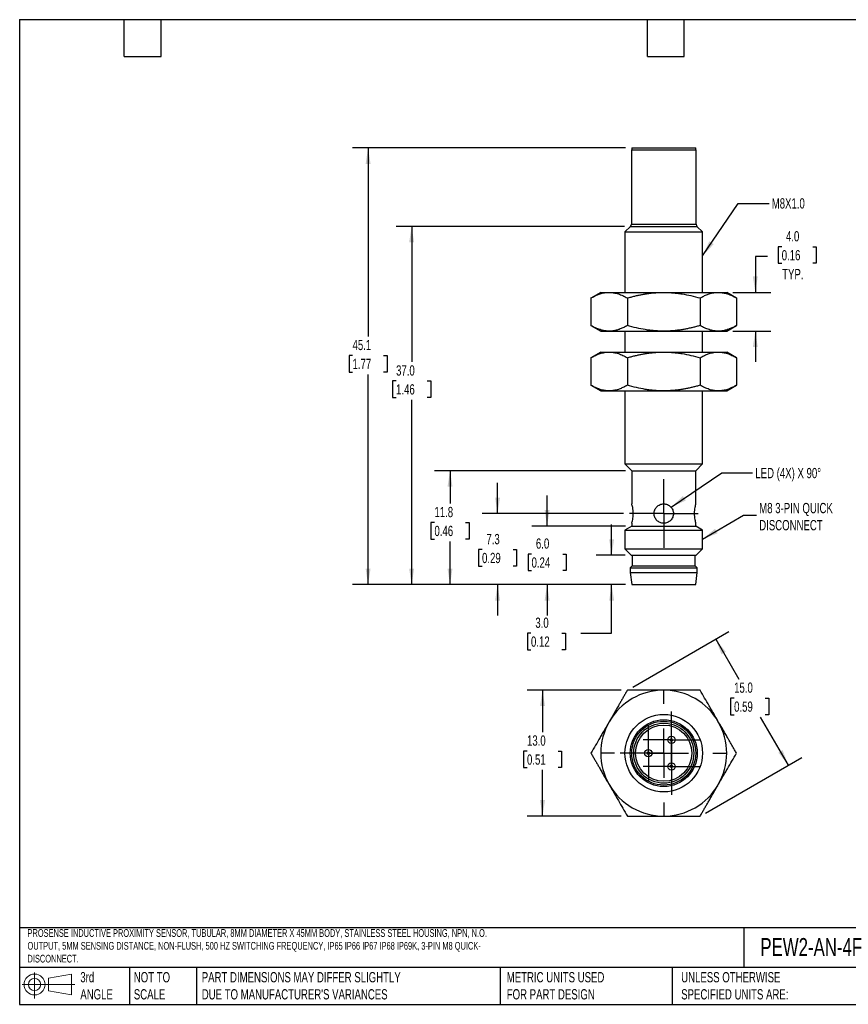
# Model space of a CAD drawing. Header units: millimetres. Extents: x 3 to 137, y 3 to 105.
# Tile 1 of 2: x 3 to 89, y 3 to 105. Entities that reach past the tile are written whole.
import ezdxf

# ---------------------------------------------------------------- set-up
doc = ezdxf.new("R2010")
doc.units = ezdxf.units.MM
doc.header["$LTSCALE"] = 0.5
doc.linetypes.add('CENTERX2', pattern=[20.32, 12.7, -2.54, 2.54, -2.54])
doc.layers.add('CENTER', color=40, linetype='CENTERX2')
doc.layers.add('DIMENSIONS', color=140, linetype='Continuous', lineweight=25)
doc.layers.add('TEXT', color=140, linetype='Continuous', lineweight=25)
doc.styles.add('SLDTEXTSTYLE0', font='TXT', dxfattribs={"width": 0.7})
doc.dimstyles.new('SLDDIMSTYLE0', dxfattribs={"dimtxt": 1.079004, "dimasz": 1.651, "dimexe": 0, "dimexo": 0.0625, "dimgap": 0.269751, "dimtad": 0, "dimtih": 1, "dimtoh": 1, "dimdec": 1, "dimrnd": 1e-09, "dimzin": 4, "dimdsep": 46, "dimtxsty": 'SLDTEXTSTYLE0', "dimsah": 1, "dimcen": 0.09, "dimadec": 0, "dimazin": 1, "dimtfac": 1, "dimtdec": 1, "dimtmove": 0, "dimatfit": 0, "dimfxl": 0, "dimfrac": 2, "dimtolj": 1, "dimtzin": 12, "dimarcsym": 0})
doc.dimstyles.new('SLDDIMSTYLE1', dxfattribs={"dimtxt": 1.079004, "dimasz": 1.651, "dimexe": 0, "dimexo": 0.0625, "dimgap": 0.269751, "dimtad": 0, "dimtih": 1, "dimtoh": 1, "dimdec": 1, "dimrnd": 1e-09, "dimzin": 12, "dimdsep": 46, "dimtxsty": 'SLDTEXTSTYLE0', "dimsah": 1, "dimcen": 0.09, "dimadec": 0, "dimazin": 3, "dimtfac": 1, "dimtdec": 1, "dimtmove": 0, "dimatfit": 0, "dimfxl": 0, "dimfrac": 2, "dimtolj": 1, "dimtzin": 12, "dimarcsym": 0})
doc.dimstyles.new('SLDDIMSTYLE2', dxfattribs={"dimtxt": 1.079004, "dimasz": 1.651, "dimexe": 0, "dimexo": 0.0625, "dimgap": 0.269751, "dimtad": 0, "dimtih": 1, "dimtoh": 1, "dimdec": 1, "dimrnd": 1e-09, "dimzin": 12, "dimdsep": 46, "dimtxsty": 'SLDTEXTSTYLE0', "dimsah": 1, "dimcen": 0.09, "dimadec": 0, "dimazin": 3, "dimtfac": 1, "dimtdec": 1, "dimtofl": 0, "dimtmove": 0, "dimatfit": 3, "dimfxl": 0, "dimfrac": 2, "dimtolj": 1, "dimtzin": 12, "dimarcsym": 0})
doc.dimstyles.new('SLDDIMSTYLE3', dxfattribs={"dimtxt": 1.079004, "dimasz": 1.651, "dimexe": 0, "dimexo": 0.0625, "dimgap": 0.269751, "dimtad": 0, "dimtih": 1, "dimtoh": 1, "dimdec": 1, "dimrnd": 1e-09, "dimzin": 4, "dimdsep": 46, "dimtxsty": 'SLDTEXTSTYLE0', "dimsah": 1, "dimcen": 0.09, "dimadec": 0, "dimazin": 1, "dimtfac": 1, "dimtdec": 1, "dimtofl": 0, "dimtmove": 0, "dimatfit": 3, "dimfxl": 0, "dimfrac": 2, "dimtolj": 1, "dimtzin": 12, "dimarcsym": 0})
doc.dimstyles.new('SLDDIMSTYLE4', dxfattribs={"dimtxt": 0.18, "dimasz": 1.651, "dimexe": 0, "dimexo": 0.0625, "dimgap": 0, "dimtad": 0, "dimtih": 1, "dimtoh": 1, "dimdec": 0, "dimrnd": 1e-09, "dimzin": 0, "dimdsep": 46, "dimtxsty": 'Standard', "dimsah": 1, "dimcen": 0.09, "dimadec": 0, "dimazin": 0, "dimtfac": 1.651, "dimtdec": 0, "dimtofl": 0, "dimtmove": 0, "dimatfit": 3, "dimfxl": 0, "dimfrac": 2, "dimtolj": 1, "dimtzin": 0, "dimarcsym": 0})

# ---------------------------------------------------------------- blocks, each defined once
blk = doc.blocks.new('Block11')
at = {"color": 7, "linetype": 'Continuous', "lineweight": 18}
for p, q in [((1.29, 2.66), (1.29, 0)), ((2.74, 2.08), (5.09, 2.52)), ((2.74, 0.8), (2.74, 2.08)), ((5.09, 2.52), (5.09, 0.37)), ((0, 1.44), (5.44, 1.44)), ((2.74, 0.8), (5.09, 0.37))]:
    blk.add_line(p, q, dxfattribs=at)
for radius in [1.08, 0.643]:
    blk.add_circle((1.29, 1.44), radius, dxfattribs=at)
blk = doc.blocks.new('Block12')
at = {"color": 7, "linetype": 'Continuous'}
blk.add_blockref('Block11', (0, 0), dxfattribs=at)
blk = doc.blocks.new('_D')
at = {"layer": 'DIMENSIONS'}
for p, q in [((64.25, 49.52), (64.25, 52.69)), ((65.65, 49.52), (62.67, 49.52)), ((65.7, 46.48), (62.67, 46.48)), ((64.25, 41.48), (64.25, 46.48)), ((55.93, 41.48), (55.57, 41.48)), ((55.57, 41.48), (55.57, 39.76)), ((59.13, 41.48), (59.5, 41.48)), ((59.5, 41.48), (59.5, 39.76)), ((61.08, 41.48), (64.25, 41.48)), ((55.57, 39.76), (55.93, 39.76)), ((59.5, 39.76), (59.13, 39.76))]:
    blk.add_line(p, q, dxfattribs=at)
for points in [[(64.25, 49.52), (64.51, 51.17), (64, 51.17)], [(64.25, 46.48), (64, 44.83), (64.51, 44.83)]]:
    blk.add_solid(points, dxfattribs=at)
at = {"layer": 'DIMENSIONS', "char_height": 1.058, "attachment_point": 1, "style": 'SLDTEXTSTYLE0'}
for s, insert in [('3.0', (56.38, 43.08)), ('0.12', (55.93, 41.13))]:
    blk.add_mtext(s, dxfattribs=dict(at, insert=insert))
blk = doc.blocks.new('_D_1')
at = {"layer": 'DIMENSIONS'}
for p, q in [((57.59, 52.52), (57.59, 55.69)), ((65.7, 52.52), (56.01, 52.52)), ((55.99, 49.64), (55.63, 49.64)), ((55.63, 49.64), (55.63, 47.93)), ((59.2, 49.64), (59.56, 49.64)), ((59.56, 49.64), (59.56, 47.93)), ((55.63, 47.93), (55.99, 47.93)), ((59.56, 47.93), (59.2, 47.93)), ((65.7, 46.48), (56.01, 46.48)), ((57.59, 46.48), (57.59, 43.3))]:
    blk.add_line(p, q, dxfattribs=at)
for points in [[(57.59, 52.52), (57.85, 54.17), (57.34, 54.17)], [(57.59, 46.48), (57.34, 44.83), (57.85, 44.83)]]:
    blk.add_solid(points, dxfattribs=at)
at = {"layer": 'DIMENSIONS', "char_height": 1.058, "attachment_point": 1, "style": 'SLDTEXTSTYLE0'}
for s, insert in [('6.0', (56.44, 51.25)), ('0.24', (55.99, 49.29))]:
    blk.add_mtext(s, dxfattribs=dict(at, insert=insert))
blk = doc.blocks.new('_D_2')
at = {"layer": 'DIMENSIONS'}
for p, q in [((52.48, 53.82), (52.48, 56.99)), ((65.46, 53.82), (50.89, 53.82)), ((50.88, 50.11), (50.52, 50.11)), ((50.52, 50.11), (50.52, 48.39)), ((54.09, 50.11), (54.45, 50.11)), ((54.45, 50.11), (54.45, 48.39)), ((50.52, 48.39), (50.88, 48.39)), ((54.45, 48.39), (54.09, 48.39)), ((65.7, 46.48), (50.89, 46.48)), ((52.48, 46.48), (52.48, 43.3))]:
    blk.add_line(p, q, dxfattribs=at)
for points in [[(52.48, 53.82), (52.74, 55.47), (52.23, 55.47)], [(52.48, 46.48), (52.23, 44.83), (52.74, 44.83)]]:
    blk.add_solid(points, dxfattribs=at)
at = {"layer": 'DIMENSIONS', "char_height": 1.058, "attachment_point": 1, "style": 'SLDTEXTSTYLE0'}
for s, insert in [('7.3', (51.33, 51.71)), ('0.29', (50.88, 49.76))]:
    blk.add_mtext(s, dxfattribs=dict(at, insert=insert))
blk = doc.blocks.new('_D_3')
at = {"layer": 'DIMENSIONS'}
for p, q in [((65.7, 58.24), (45.99, 58.24)), ((47.58, 58.24), (47.58, 54.85)), ((45.97, 52.9), (45.61, 52.9)), ((45.61, 52.9), (45.61, 51.18)), ((49.18, 52.9), (49.54, 52.9)), ((49.54, 52.9), (49.54, 51.18)), ((45.61, 51.18), (45.97, 51.18)), ((47.58, 46.48), (47.58, 50.94)), ((49.54, 51.18), (49.18, 51.18)), ((65.7, 46.48), (45.99, 46.48))]:
    blk.add_line(p, q, dxfattribs=at)
for points in [[(47.58, 58.24), (47.32, 56.59), (47.83, 56.59)], [(47.58, 46.48), (47.83, 48.13), (47.32, 48.13)]]:
    blk.add_solid(points, dxfattribs=at)
at = {"layer": 'DIMENSIONS', "char_height": 1.058, "attachment_point": 1, "style": 'SLDTEXTSTYLE0'}
for s, insert in [('11.8', (45.97, 54.5)), ('0.46', (45.97, 52.55))]:
    blk.add_mtext(s, dxfattribs=dict(at, insert=insert))
blk = doc.blocks.new('_D_4')
at = {"layer": 'DIMENSIONS'}
for p, q in [((65.57, 83.45), (42.03, 83.45)), ((43.62, 83.45), (43.62, 69.46)), ((42.01, 67.51), (41.65, 67.51)), ((41.65, 67.51), (41.65, 65.79)), ((45.22, 67.51), (45.58, 67.51)), ((45.58, 67.51), (45.58, 65.79)), ((41.65, 65.79), (42.01, 65.79)), ((43.62, 46.48), (43.62, 65.55)), ((45.58, 65.79), (45.22, 65.79)), ((65.7, 46.48), (42.03, 46.48))]:
    blk.add_line(p, q, dxfattribs=at)
for points in [[(43.62, 83.45), (43.36, 81.8), (43.87, 81.8)], [(43.62, 46.48), (43.87, 48.13), (43.36, 48.13)]]:
    blk.add_solid(points, dxfattribs=at)
at = {"layer": 'DIMENSIONS', "char_height": 1.058, "attachment_point": 1, "style": 'SLDTEXTSTYLE0'}
for s, insert in [('37.0', (42.01, 69.11)), ('1.46', (42.01, 67.16))]:
    blk.add_mtext(s, dxfattribs=dict(at, insert=insert))
blk = doc.blocks.new('_D_5')
at = {"layer": 'DIMENSIONS'}
for p, q in [((65.68, 91.54), (37.53, 91.54)), ((39.12, 91.54), (39.12, 72.09)), ((37.52, 70.14), (37.16, 70.14)), ((37.16, 70.14), (37.16, 68.42)), ((40.73, 70.14), (41.09, 70.14)), ((41.09, 70.14), (41.09, 68.42)), ((37.16, 68.42), (37.52, 68.42)), ((39.12, 46.48), (39.12, 68.18)), ((41.09, 68.42), (40.73, 68.42)), ((65.7, 46.48), (37.53, 46.48))]:
    blk.add_line(p, q, dxfattribs=at)
for points in [[(39.12, 91.54), (38.87, 89.89), (39.38, 89.89)], [(39.12, 46.48), (39.38, 48.13), (38.87, 48.13)]]:
    blk.add_solid(points, dxfattribs=at)
at = {"layer": 'DIMENSIONS', "char_height": 1.058, "attachment_point": 1, "style": 'SLDTEXTSTYLE0'}
for s, insert in [('45.1', (37.52, 71.74)), ('1.77', (37.52, 69.79))]:
    blk.add_mtext(s, dxfattribs=dict(at, insert=insert))
blk = doc.blocks.new('_D_6')
at = {"layer": 'DIMENSIONS'}
for p, q in [((81.8, 81.35), (81.43, 81.35)), ((81.43, 81.35), (81.43, 79.64)), ((85, 81.35), (85.36, 81.35)), ((85.36, 81.35), (85.36, 79.64)), ((80.35, 80.34), (79.08, 80.34)), ((79.08, 80.34), (79.08, 76.64)), ((81.43, 79.64), (81.8, 79.64)), ((85.36, 79.64), (85, 79.64)), ((76.77, 76.64), (80.67, 76.64)), ((76.77, 72.64), (80.67, 72.64)), ((79.08, 72.64), (79.08, 69.46))]:
    blk.add_line(p, q, dxfattribs=at)
for points in [[(79.08, 76.64), (79.33, 78.29), (78.82, 78.29)], [(79.08, 72.64), (78.82, 70.99), (79.33, 70.99)]]:
    blk.add_solid(points, dxfattribs=at)
at = {"layer": 'DIMENSIONS', "char_height": 1.058, "attachment_point": 1, "style": 'SLDTEXTSTYLE0'}
for s, insert in [('4.0', (82.24, 82.96)), ('0.16', (81.8, 81)), ('TYP.', (81.85, 79.05))]:
    blk.add_mtext(s, dxfattribs=dict(at, insert=insert))
blk = doc.blocks.new('SW_CENTERMARKSYMBOL_0')
at = {"layer": 'CENTER', "color": 0}
for p, q in [((0, 2.54), (0, 3.54)), ((0, 0), (0, 2.54)), ((-2.54, 0), (-3.54, 0)), ((0, 0), (-2.54, 0)), ((0, 0), (0, -2.54)), ((0, 0), (2.54, 0)), ((2.54, 0), (3.54, 0)), ((0, -2.54), (0, -3.54))]:
    blk.add_line(p, q, dxfattribs=at)
blk = doc.blocks.new('_D_7')
at = {"layer": 'DIMENSIONS'}
for p, q in [((65.24, 35.59), (55.53, 35.59)), ((57.12, 35.59), (57.12, 31.27)), ((55.52, 29.31), (55.16, 29.31)), ((55.16, 29.31), (55.16, 27.6)), ((58.73, 29.31), (59.09, 29.31)), ((59.09, 29.31), (59.09, 27.6)), ((55.16, 27.6), (55.52, 27.6)), ((59.09, 27.6), (58.73, 27.6)), ((57.12, 22.59), (57.12, 27.36)), ((65.24, 22.59), (55.53, 22.59))]:
    blk.add_line(p, q, dxfattribs=at)
for points in [[(57.12, 35.59), (56.87, 33.94), (57.38, 33.94)], [(57.12, 22.59), (57.38, 24.24), (56.87, 24.24)]]:
    blk.add_solid(points, dxfattribs=at)
at = {"layer": 'DIMENSIONS', "char_height": 1.058, "attachment_point": 1, "style": 'SLDTEXTSTYLE0'}
for s, insert in [('13.0', (55.52, 30.92)), ('0.51', (55.52, 28.96))]:
    blk.add_mtext(s, dxfattribs=dict(at, insert=insert))
blk = doc.blocks.new('_D_8')
at = {"layer": 'DIMENSIONS'}
for p, q in [((66.43, 35.91), (76.36, 41.64)), ((74.99, 40.85), (77.37, 36.73)), ((76.89, 34.77), (76.53, 34.77)), ((76.53, 34.77), (76.53, 33.06)), ((80.1, 34.77), (80.46, 34.77)), ((80.46, 34.77), (80.46, 33.06)), ((76.53, 33.06), (76.89, 33.06)), ((82.49, 27.85), (79.62, 32.82)), ((80.46, 33.06), (80.1, 33.06)), ((73.93, 22.91), (83.87, 28.64))]:
    blk.add_line(p, q, dxfattribs=at)
for points in [[(74.99, 40.85), (75.59, 39.29), (76.03, 39.55)], [(82.49, 27.85), (81.89, 29.41), (81.45, 29.15)]]:
    blk.add_solid(points, dxfattribs=at)
at = {"layer": 'DIMENSIONS', "char_height": 1.058, "attachment_point": 1, "style": 'SLDTEXTSTYLE0'}
for s, insert in [('15.0', (76.89, 36.38)), ('0.59', (76.89, 34.42))]:
    blk.add_mtext(s, dxfattribs=dict(at, insert=insert))
blk = doc.blocks.new('SW_CENTERMARKSYMBOL_1')
at = {"layer": 'CENTER', "color": 0}
for p, q in [((0, 5.08), (0, 6.54)), ((0, 0), (0, 2.54)), ((-5.08, 0), (-6.54, 0)), ((0, 0), (-2.54, 0)), ((0, 0), (0, -2.54)), ((0, 0), (2.54, 0)), ((5.08, 0), (6.54, 0)), ((0, -5.08), (0, -6.54))]:
    blk.add_line(p, q, dxfattribs=at)
blk = doc.blocks.new('SW_CENTERMARKSYMBOL_2')
at = {"layer": 'CENTER', "color": 0}
for p, q in [((0, 2.54), (0, 2.921)), ((0, 0), (0, 2.54)), ((-2.54, 0), (-2.921, 0)), ((0, 0), (-2.54, 0)), ((0, 0), (0, -2.54)), ((0, 0), (2.54, 0)), ((2.54, 0), (2.921, 0)), ((0, -2.54), (0, -2.921))]:
    blk.add_line(p, q, dxfattribs=at)
blk = doc.blocks.new('SW_CENTERMARKSYMBOL_3')
at = {"layer": 'CENTER', "color": 0}
for p, q in [((0, 2.54), (0, 2.921)), ((0, 0), (0, 2.54)), ((-2.54, 0), (-2.921, 0)), ((0, 0), (-2.54, 0)), ((0, 0), (0, -2.54)), ((0, 0), (2.54, 0)), ((2.54, 0), (2.921, 0)), ((0, -2.54), (0, -2.921))]:
    blk.add_line(p, q, dxfattribs=at)
blk = doc.blocks.new('SW_CENTERMARKSYMBOL_4')
at = {"layer": 'CENTER', "color": 0}
for p, q in [((0, 2.54), (0, 2.921)), ((0, 0), (0, 2.54)), ((-2.54, 0), (-2.921, 0)), ((0, 0), (-2.54, 0)), ((0, 0), (0, -2.54)), ((0, 0), (2.54, 0)), ((2.54, 0), (2.921, 0)), ((0, -2.54), (0, -2.921))]:
    blk.add_line(p, q, dxfattribs=at)

msp = doc.modelspace()

# ---------------------------------------------------------------- linework, layer by layer
for p, q in [((66.32, 91.54), (66.32, 91.34)), ((66.32, 91.54), (72.95, 91.54)), ((72.95, 91.34), (72.95, 91.54)), ((66.3, 91.34), (66.3, 83.66)), ((66.3, 91.34), (72.96, 91.34)), ((72.96, 83.66), (72.96, 91.34)), ((66.21, 83.45), (65.63, 82.87)), ((66.21, 83.45), (73.05, 83.45)), ((66.3, 83.66), (72.96, 83.66)), ((73.63, 82.87), (73.05, 83.45)), ((65.63, 82.87), (65.63, 76.64)), ((65.63, 82.87), (73.63, 82.87)), ((73.63, 76.64), (73.63, 82.87)), ((63.13, 76.64), (62.12, 76.05)), ((63.13, 76.64), (64, 76.64)), ((64, 76.64), (69.63, 76.64)), ((69.63, 76.64), (75.26, 76.64)), ((75.26, 76.64), (76.13, 76.64)), ((77.14, 76.05), (76.13, 76.64)), ((62.12, 76.06), (62.12, 73.22)), ((65.88, 76.06), (65.88, 73.22)), ((73.38, 76.06), (73.38, 73.22)), ((77.14, 76.06), (77.14, 73.22)), ((62.12, 73.22), (63.13, 72.64)), ((76.13, 72.64), (77.14, 73.22)), ((63.13, 72.64), (64, 72.64)), ((64, 72.64), (69.63, 72.64)), ((65.63, 72.64), (65.63, 70.48)), ((69.63, 72.64), (75.26, 72.64)), ((73.63, 70.48), (73.63, 72.64)), ((75.26, 72.64), (76.13, 72.64)), ((63.13, 70.48), (62.12, 69.89)), ((63.13, 70.48), (64, 70.48)), ((64, 70.48), (69.63, 70.48)), ((69.63, 70.48), (75.26, 70.48)), ((75.26, 70.48), (76.13, 70.48)), ((77.14, 69.89), (76.13, 70.48)), ((62.12, 69.9), (62.12, 67.06)), ((65.88, 69.9), (65.88, 67.06)), ((73.38, 69.9), (73.38, 67.06)), ((77.14, 69.9), (77.14, 67.06)), ((62.12, 67.06), (63.13, 66.48)), ((76.13, 66.48), (77.14, 67.06)), ((63.13, 66.48), (64, 66.48)), ((64, 66.48), (69.63, 66.48)), ((65.63, 66.48), (65.63, 58.94)), ((69.63, 66.48), (75.26, 66.48)), ((73.63, 58.94), (73.63, 66.48)), ((75.26, 66.48), (76.13, 66.48)), ((65.63, 58.94), (66.33, 58.24)), ((65.63, 58.94), (73.63, 58.94)), ((72.93, 58.24), (73.63, 58.94)), ((66.33, 58.24), (66.33, 54.81)), ((66.33, 58.24), (72.93, 58.24)), ((72.93, 54.81), (72.93, 58.24)), ((66.33, 52.52), (65.63, 52.11)), ((65.63, 52.11), (65.63, 50.17)), ((65.63, 52.11), (73.63, 52.11)), ((66.33, 52.82), (66.33, 52.52)), ((66.33, 52.52), (72.93, 52.52)), ((72.93, 52.52), (72.93, 52.83)), ((73.63, 52.11), (72.93, 52.52)), ((73.63, 50.17), (73.63, 52.11)), ((65.63, 50.17), (66.28, 49.52)), ((65.63, 50.17), (73.63, 50.17)), ((72.98, 49.52), (73.63, 50.17)), ((66.28, 49.52), (72.98, 49.52)), ((66.38, 49.52), (66.38, 48.43)), ((72.88, 48.43), (72.88, 49.52)), ((66.38, 48.43), (66.18, 48.23)), ((66.18, 48.23), (66.18, 47.73)), ((66.18, 48.23), (73.08, 48.23)), ((66.38, 48.43), (72.88, 48.43)), ((73.08, 48.23), (72.88, 48.43)), ((73.08, 47.73), (73.08, 48.23)), ((66.18, 47.73), (66.33, 46.48)), ((66.18, 47.73), (73.08, 47.73)), ((72.93, 46.48), (73.08, 47.73)), ((66.33, 46.48), (72.93, 46.48))]:
    msp.add_line(p, q)
for centre, radius in [((69.63, 29.09), 4), ((69.63, 29.09), 3.45), ((69.63, 29.09), 3.3), ((69.63, 29.09), 3.1), ((69.63, 29.09), 2.9), ((70.42, 30.46), 0.381), ((70.42, 30.46), 0.127), ((68.04, 29.09), 0.381), ((68.04, 29.09), 0.127), ((70.42, 27.72), 0.381), ((70.42, 27.72), 0.127)]:
    msp.add_circle(centre, radius)
for centre, radius, start, end in [((66, 83.66), 0.3, 315, 0), ((73.27, 83.66), 0.3, 180, 225), ((69.63, 29.09), 6.5, 90, 150), ((69.63, 29.09), 6.5, 30, 90), ((69.63, 29.09), 6.5, 150, 210), ((69.63, 29.09), 6.5, 330, 30), ((69.63, 29.09), 6.5, 210, 270), ((69.63, 29.09), 6.5, 270, 330)]:
    msp.add_arc(centre, radius, start, end)
for points, knots in [([(62.12, 76.06), (62.19, 76.09), (62.31, 76.16), (62.5, 76.26), (62.69, 76.34), (62.87, 76.42), (63.07, 76.49), (63.29, 76.55), (63.52, 76.6), (63.76, 76.63), (63.92, 76.63), (64, 76.64)], [0, 0, 0, 0, 0.103673, 0.205175, 0.304846, 0.403067, 0.500256, 0.62549, 0.749514, 0.87504, 1, 1, 1, 1]), ([(64, 76.64), (64.05, 76.64), (64.16, 76.63), (64.32, 76.62), (64.5, 76.59), (64.71, 76.55), (65.02, 76.46), (65.42, 76.31), (65.72, 76.14), (65.88, 76.06)], [0, 0, 0, 0, 0.083508, 0.166991, 0.250907, 0.374976, 0.500396, 0.745108, 1, 1, 1, 1]), ([(65.88, 76.06), (66, 76.09), (66.25, 76.16), (66.63, 76.26), (67, 76.34), (67.36, 76.42), (67.76, 76.49), (68.2, 76.55), (68.68, 76.6), (69.15, 76.63), (69.47, 76.63), (69.63, 76.64)], [0, 0, 0, 0, 0.103165, 0.204181, 0.303383, 0.401144, 0.497877, 0.623925, 0.748951, 0.87487, 1, 1, 1, 1]), ([(69.63, 76.64), (69.74, 76.64), (69.95, 76.63), (70.26, 76.62), (70.63, 76.59), (71.05, 76.55), (71.67, 76.46), (72.45, 76.31), (73.07, 76.14), (73.38, 76.06)], [0, 0, 0, 0, 0.08289, 0.165814, 0.24922, 0.373235, 0.498471, 0.744112, 1, 1, 1, 1]), ([(73.38, 76.06), (73.45, 76.09), (73.57, 76.16), (73.76, 76.26), (73.94, 76.34), (74.13, 76.42), (74.33, 76.49), (74.55, 76.55), (74.78, 76.6), (75.02, 76.63), (75.18, 76.63), (75.26, 76.64)], [0, 0, 0, 0, 0.1036728, 0.205175, 0.3048462, 0.4030666, 0.5002559, 0.62549, 0.7495138, 0.8750401, 1, 1, 1, 1]), ([(75.26, 76.64), (75.31, 76.64), (75.42, 76.63), (75.58, 76.62), (75.76, 76.59), (75.97, 76.55), (76.28, 76.46), (76.67, 76.31), (76.98, 76.14), (77.14, 76.06)], [0, 0, 0, 0, 0.083508, 0.166991, 0.250907, 0.374976, 0.500396, 0.745108, 1, 1, 1, 1]), ([(64, 72.64), (63.95, 72.64), (63.84, 72.64), (63.68, 72.65), (63.5, 72.68), (63.29, 72.72), (62.98, 72.81), (62.59, 72.96), (62.28, 73.13), (62.12, 73.22)], [0, 0, 0, 0, 0.083508, 0.166991, 0.250907, 0.374976, 0.500396, 0.745108, 1, 1, 1, 1]), ([(65.88, 73.22), (65.81, 73.18), (65.69, 73.11), (65.5, 73.02), (65.32, 72.93), (65.13, 72.86), (64.93, 72.78), (64.71, 72.72), (64.48, 72.67), (64.24, 72.64), (64.08, 72.64), (64, 72.64)], [0, 0, 0, 0, 0.103673, 0.205175, 0.304846, 0.403067, 0.500256, 0.62549, 0.749514, 0.87504, 1, 1, 1, 1]), ([(69.63, 72.64), (69.52, 72.64), (69.31, 72.64), (68.99, 72.65), (68.62, 72.68), (68.2, 72.72), (67.58, 72.81), (66.8, 72.96), (66.19, 73.13), (65.88, 73.22)], [0, 0, 0, 0, 0.08341, 0.166948, 0.251073, 0.376091, 0.502159, 0.74602, 1, 1, 1, 1]), ([(73.38, 73.22), (73.26, 73.18), (73, 73.11), (72.63, 73.01), (72.26, 72.93), (71.89, 72.85), (71.49, 72.78), (71.05, 72.72), (70.58, 72.67), (70.1, 72.64), (69.79, 72.64), (69.63, 72.64)], [0, 0, 0, 0, 0.103953, 0.205723, 0.305653, 0.404126, 0.501566, 0.626782, 0.750803, 0.875686, 1, 1, 1, 1]), ([(75.26, 72.64), (75.21, 72.64), (75.1, 72.64), (74.94, 72.65), (74.76, 72.68), (74.55, 72.72), (74.24, 72.81), (73.84, 72.96), (73.54, 73.13), (73.38, 73.22)], [0, 0, 0, 0, 0.083508, 0.166991, 0.250907, 0.374976, 0.500396, 0.745108, 1, 1, 1, 1]), ([(77.14, 73.22), (77.07, 73.18), (76.95, 73.11), (76.76, 73.02), (76.57, 72.93), (76.39, 72.86), (76.19, 72.78), (75.97, 72.72), (75.74, 72.67), (75.5, 72.64), (75.34, 72.64), (75.26, 72.64)], [0, 0, 0, 0, 0.103673, 0.205175, 0.304846, 0.403067, 0.500256, 0.62549, 0.749514, 0.87504, 1, 1, 1, 1]), ([(62.12, 69.9), (62.19, 69.93), (62.31, 70), (62.5, 70.1), (62.69, 70.18), (62.87, 70.26), (63.07, 70.33), (63.29, 70.39), (63.52, 70.44), (63.76, 70.47), (63.92, 70.47), (64, 70.48)], [0, 0, 0, 0, 0.103673, 0.205175, 0.304846, 0.403067, 0.500256, 0.62549, 0.749514, 0.87504, 1, 1, 1, 1]), ([(64, 70.48), (64.05, 70.48), (64.16, 70.47), (64.32, 70.46), (64.5, 70.43), (64.71, 70.39), (65.02, 70.3), (65.42, 70.15), (65.72, 69.98), (65.88, 69.9)], [0, 0, 0, 0, 0.083508, 0.166991, 0.250907, 0.374976, 0.500396, 0.745108, 1, 1, 1, 1]), ([(65.88, 69.9), (66, 69.93), (66.25, 70), (66.63, 70.1), (67, 70.18), (67.36, 70.26), (67.76, 70.33), (68.2, 70.39), (68.68, 70.44), (69.15, 70.47), (69.47, 70.47), (69.63, 70.48)], [0, 0, 0, 0, 0.103165, 0.204181, 0.303383, 0.401144, 0.497877, 0.623925, 0.748951, 0.87487, 1, 1, 1, 1]), ([(69.63, 70.48), (69.74, 70.48), (69.95, 70.47), (70.26, 70.46), (70.63, 70.43), (71.05, 70.39), (71.67, 70.3), (72.45, 70.15), (73.07, 69.98), (73.38, 69.9)], [0, 0, 0, 0, 0.08289, 0.165814, 0.24922, 0.373235, 0.498471, 0.744112, 1, 1, 1, 1]), ([(73.38, 69.9), (73.45, 69.93), (73.57, 70), (73.76, 70.1), (73.94, 70.18), (74.13, 70.26), (74.33, 70.33), (74.55, 70.39), (74.78, 70.44), (75.02, 70.47), (75.18, 70.47), (75.26, 70.48)], [0, 0, 0, 0, 0.1036728, 0.205175, 0.3048462, 0.4030666, 0.5002559, 0.62549, 0.7495138, 0.8750401, 1, 1, 1, 1]), ([(75.26, 70.48), (75.31, 70.48), (75.42, 70.47), (75.58, 70.46), (75.76, 70.43), (75.97, 70.39), (76.28, 70.3), (76.67, 70.15), (76.98, 69.98), (77.14, 69.9)], [0, 0, 0, 0, 0.083508, 0.166991, 0.250907, 0.374976, 0.500396, 0.745108, 1, 1, 1, 1]), ([(64, 66.48), (63.95, 66.48), (63.84, 66.48), (63.68, 66.49), (63.5, 66.52), (63.29, 66.56), (62.98, 66.65), (62.59, 66.8), (62.28, 66.97), (62.12, 67.06)], [0, 0, 0, 0, 0.083508, 0.166991, 0.250907, 0.374976, 0.500396, 0.745108, 1, 1, 1, 1]), ([(65.88, 67.06), (65.81, 67.02), (65.69, 66.95), (65.5, 66.86), (65.32, 66.77), (65.13, 66.7), (64.93, 66.62), (64.71, 66.56), (64.48, 66.51), (64.24, 66.48), (64.08, 66.48), (64, 66.48)], [0, 0, 0, 0, 0.103673, 0.205175, 0.304846, 0.403067, 0.500256, 0.62549, 0.749514, 0.87504, 1, 1, 1, 1]), ([(69.63, 66.48), (69.52, 66.48), (69.31, 66.48), (68.99, 66.49), (68.62, 66.52), (68.2, 66.56), (67.58, 66.65), (66.8, 66.8), (66.19, 66.97), (65.88, 67.06)], [0, 0, 0, 0, 0.08341, 0.166948, 0.251073, 0.376091, 0.502159, 0.74602, 1, 1, 1, 1]), ([(73.38, 67.06), (73.26, 67.02), (73, 66.95), (72.63, 66.85), (72.26, 66.77), (71.89, 66.69), (71.49, 66.62), (71.05, 66.56), (70.58, 66.51), (70.1, 66.48), (69.79, 66.48), (69.63, 66.48)], [0, 0, 0, 0, 0.103953, 0.205723, 0.305653, 0.404126, 0.501566, 0.626782, 0.750803, 0.875686, 1, 1, 1, 1]), ([(75.26, 66.48), (75.21, 66.48), (75.1, 66.48), (74.94, 66.49), (74.76, 66.52), (74.55, 66.56), (74.24, 66.65), (73.84, 66.8), (73.54, 66.97), (73.38, 67.06)], [0, 0, 0, 0, 0.083508, 0.166991, 0.250907, 0.374976, 0.500396, 0.745108, 1, 1, 1, 1]), ([(77.14, 67.06), (77.07, 67.02), (76.95, 66.95), (76.76, 66.86), (76.57, 66.77), (76.39, 66.7), (76.19, 66.62), (75.97, 66.56), (75.74, 66.51), (75.5, 66.48), (75.34, 66.48), (75.26, 66.48)], [0, 0, 0, 0, 0.103673, 0.205175, 0.304846, 0.403067, 0.500256, 0.62549, 0.749514, 0.87504, 1, 1, 1, 1]), ([(66.33, 52.82), (66.33, 52.82), (66.33, 52.81), (66.35, 52.88), (66.4, 53.06), (66.45, 53.32), (66.49, 53.63), (66.49, 53.97), (66.45, 54.3), (66.4, 54.57), (66.35, 54.74), (66.33, 54.82), (66.33, 54.81), (66.33, 54.81)], [0, 0, 0, 0, 0.0192743, 0.1271477, 0.2358922, 0.3406178, 0.4425341, 0.5472004, 0.6560129, 0.7638048, 0.8675244, 0.9700005, 1, 1, 1, 1]), ([(69.63, 54.82), (69.5, 54.82), (69.37, 54.79), (69.12, 54.69), (69.01, 54.61), (68.83, 54.43), (68.76, 54.32), (68.66, 54.08), (68.63, 53.95), (68.63, 53.68), (68.66, 53.55), (68.76, 53.31), (68.83, 53.2), (69.02, 53.02), (69.13, 52.94), (69.37, 52.84), (69.5, 52.82), (69.76, 52.82), (69.89, 52.84), (70.13, 52.94), (70.24, 53.02), (70.43, 53.2), (70.5, 53.31), (70.6, 53.55), (70.63, 53.69), (70.63, 53.95), (70.6, 54.08), (70.5, 54.32), (70.43, 54.43), (70.25, 54.61), (70.14, 54.69), (69.89, 54.79), (69.76, 54.82), (69.63, 54.82)], [0, 0, 0, 0, 0.0625, 0.0625, 0.125, 0.125, 0.1875, 0.1875, 0.25, 0.25, 0.3125, 0.3125, 0.375, 0.375, 0.4375, 0.4375, 0.5, 0.5, 0.5625, 0.5625, 0.625, 0.625, 0.6875, 0.6875, 0.75, 0.75, 0.8125, 0.8125, 0.875, 0.875, 0.9375, 0.9375, 1, 1, 1, 1]), ([(72.93, 54.81), (72.93, 54.81), (72.93, 54.83), (72.91, 54.75), (72.86, 54.57), (72.81, 54.31), (72.77, 54), (72.77, 53.66), (72.81, 53.34), (72.86, 53.07), (72.91, 52.89), (72.93, 52.81), (72.93, 52.82), (72.93, 52.83)], [0, 0, 0, 0, 0.019274, 0.127148, 0.235892, 0.340618, 0.442534, 0.5472, 0.656013, 0.763805, 0.867524, 0.97, 1, 1, 1, 1]), ([(65.88, 35.59), (65.81, 35.48), (65.69, 35.26), (65.5, 34.94), (65.32, 34.62), (65.13, 34.3), (64.93, 33.95), (64.71, 33.57), (64.48, 33.16), (64.24, 32.75), (64.08, 32.48), (64, 32.34)], [0, 0, 0, 0, 0.103673, 0.205175, 0.304846, 0.403067, 0.500256, 0.62549, 0.749514, 0.87504, 1, 1, 1, 1]), ([(69.63, 35.59), (69.52, 35.59), (69.31, 35.59), (68.99, 35.59), (68.62, 35.59), (68.2, 35.59), (67.58, 35.59), (66.8, 35.59), (66.19, 35.59), (65.88, 35.59)], [0, 0, 0, 0, 0.08341, 0.166948, 0.251073, 0.376091, 0.502159, 0.74602, 1, 1, 1, 1]), ([(73.38, 35.59), (73.26, 35.59), (73, 35.59), (72.63, 35.59), (72.26, 35.59), (71.89, 35.59), (71.49, 35.59), (71.05, 35.59), (70.58, 35.59), (70.1, 35.59), (69.79, 35.59), (69.63, 35.59)], [0, 0, 0, 0, 0.103953, 0.205723, 0.305653, 0.404126, 0.501566, 0.626782, 0.750803, 0.875686, 1, 1, 1, 1]), ([(75.26, 32.34), (75.21, 32.43), (75.1, 32.62), (74.94, 32.89), (74.76, 33.21), (74.55, 33.58), (74.24, 34.11), (73.84, 34.79), (73.54, 35.32), (73.38, 35.59)], [0, 0, 0, 0, 0.083508, 0.166991, 0.250907, 0.374976, 0.500396, 0.745108, 1, 1, 1, 1]), ([(64, 32.34), (63.95, 32.25), (63.84, 32.06), (63.68, 31.79), (63.5, 31.47), (63.29, 31.1), (62.98, 30.57), (62.59, 29.89), (62.28, 29.36), (62.12, 29.09)], [0, 0, 0, 0, 0.083508, 0.166991, 0.250907, 0.374976, 0.500396, 0.745108, 1, 1, 1, 1]), ([(77.14, 29.09), (77.07, 29.2), (76.95, 29.42), (76.76, 29.74), (76.57, 30.06), (76.39, 30.38), (76.19, 30.73), (75.97, 31.11), (75.74, 31.52), (75.5, 31.93), (75.34, 32.2), (75.26, 32.34)], [0, 0, 0, 0, 0.103673, 0.205175, 0.304846, 0.403067, 0.500256, 0.62549, 0.749514, 0.87504, 1, 1, 1, 1]), ([(62.12, 29.09), (62.19, 28.98), (62.31, 28.76), (62.5, 28.44), (62.69, 28.12), (62.87, 27.8), (63.07, 27.45), (63.29, 27.07), (63.52, 26.66), (63.76, 26.25), (63.92, 25.98), (64, 25.84)], [0, 0, 0, 0, 0.1036728, 0.205175, 0.3048462, 0.4030666, 0.5002559, 0.62549, 0.7495138, 0.8750401, 1, 1, 1, 1]), ([(75.26, 25.84), (75.31, 25.93), (75.42, 26.12), (75.58, 26.39), (75.76, 26.71), (75.97, 27.08), (76.28, 27.61), (76.67, 28.29), (76.98, 28.82), (77.14, 29.09)], [0, 0, 0, 0, 0.083508, 0.166991, 0.250907, 0.374976, 0.500396, 0.745108, 1, 1, 1, 1]), ([(64, 25.84), (64.05, 25.75), (64.16, 25.56), (64.32, 25.29), (64.5, 24.97), (64.71, 24.6), (65.02, 24.07), (65.42, 23.39), (65.72, 22.86), (65.88, 22.59)], [0, 0, 0, 0, 0.0835077, 0.1669909, 0.2509068, 0.374976, 0.5003964, 0.7451083, 1, 1, 1, 1]), ([(73.38, 22.59), (73.45, 22.7), (73.57, 22.92), (73.76, 23.24), (73.94, 23.56), (74.13, 23.88), (74.33, 24.23), (74.55, 24.61), (74.78, 25.02), (75.02, 25.43), (75.18, 25.7), (75.26, 25.84)], [0, 0, 0, 0, 0.103673, 0.205175, 0.304846, 0.403067, 0.500256, 0.62549, 0.749514, 0.87504, 1, 1, 1, 1]), ([(65.88, 22.59), (66, 22.59), (66.25, 22.59), (66.63, 22.59), (67, 22.59), (67.36, 22.59), (67.76, 22.59), (68.2, 22.59), (68.68, 22.59), (69.15, 22.59), (69.47, 22.59), (69.63, 22.59)], [0, 0, 0, 0, 0.103165, 0.204181, 0.303383, 0.401144, 0.497877, 0.623925, 0.748951, 0.87487, 1, 1, 1, 1]), ([(69.63, 22.59), (69.74, 22.59), (69.95, 22.59), (70.26, 22.59), (70.63, 22.59), (71.05, 22.59), (71.67, 22.59), (72.45, 22.59), (73.07, 22.59), (73.38, 22.59)], [0, 0, 0, 0, 0.0828897, 0.1658136, 0.2492205, 0.3732351, 0.4984711, 0.7441119, 1, 1, 1, 1])]:
    msp.add_open_spline(points, degree=3, knots=knots)
at = {"layer": 'TEXT'}
for p, q in [((3.17, 104.78), (136.52, 104.78)), ((3.17, 104.78), (3.17, 3.17)), ((13.97, 100.97), (13.97, 104.78)), ((17.78, 100.97), (17.78, 104.78)), ((67.94, 100.97), (67.94, 104.78)), ((71.75, 100.97), (71.75, 104.78)), ((13.97, 100.97), (17.78, 100.97)), ((67.94, 100.97), (71.75, 100.97)), ((136.52, 11.06), (3.17, 11.06)), ((77.88, 11.06), (77.88, 6.98)), ((136.52, 6.98), (3.17, 6.98)), ((14.52, 6.98), (14.52, 3.17)), ((21.42, 6.98), (21.42, 3.17)), ((52.74, 6.98), (52.74, 3.17)), ((70.5, 6.98), (70.5, 3.17)), ((3.17, 3.17), (136.52, 3.17))]:
    msp.add_line(p, q, dxfattribs=at)

# ---------------------------------------------------------------- block references
at = {"layer": 'CENTER'}
for name, p in [('SW_CENTERMARKSYMBOL_0', (69.63, 53.82)), ('SW_CENTERMARKSYMBOL_1', (69.63, 29.09)), ('SW_CENTERMARKSYMBOL_3', (70.42, 30.46)), ('SW_CENTERMARKSYMBOL_2', (68.04, 29.09)), ('SW_CENTERMARKSYMBOL_4', (70.42, 27.72))]:
    msp.add_blockref(name, p, dxfattribs=at)
at = {"layer": 'TEXT'}
msp.add_blockref('Block12', (3.42, 3.78), dxfattribs=at)

# ---------------------------------------------------------------- texts
at = {"layer": 'DIMENSIONS', "attachment_point": 1, "style": 'SLDTEXTSTYLE0'}
for s, insert, char_height in [('M8X1.0', (80.77, 86.35), 1.058), ('LED (4X) X 90°', (79.08, 58.52), 1.0583), ('M8 3-PIN QUICK^JDISCONNECT', (79.48, 54.91), 1.0583)]:
    msp.add_mtext(s, dxfattribs=dict(at, insert=insert, char_height=char_height))
at = {"layer": 'TEXT', "attachment_point": 1, "style": 'SLDTEXTSTYLE0'}
for s, insert, char_height in [('PROSENSE INDUCTIVE PROXIMITY SENSOR, TUBULAR, 8MM DIAMETER X 45MM BODY, STAINLESS STEEL HOUSING, NPN, N.O. ^JOUTPUT, 5MM SENSING DISTANCE, NON-FLUSH, 500 HZ SWITCHING FREQUENCY, IP65 IP66 IP67 IP68 IP69K, 3-PIN M8 QUICK-^JDISCONNECT.', (3.98, 10.93), 0.79375), ('PEW2-AN-4F', (79.6, 10.01), 1.852), ('3rd^JANGLE', (9.43, 6.5), 1.058), ('NOT TO^JSCALE', (14.95, 6.5), 1.0583), ("PART DIMENSIONS MAY DIFFER SLIGHTLY ^JDUE TO MANUFACTURER'S VARIANCES", (21.96, 6.5), 1.0583), ('METRIC UNITS USED ^JFOR PART DESIGN', (53.43, 6.5), 1.0583), ('UNLESS OTHERWISE ^JSPECIFIED UNITS ARE:', (71.43, 6.5), 1.0583)]:
    msp.add_mtext(s, dxfattribs=dict(at, insert=insert, char_height=char_height))

# ---------------------------------------------------------------- dimensions: what is measured, and where the dimension line sits
at = {"layer": 'DIMENSIONS'}
for base, p1, p2, angle, dimstyle, picture, middle in [((39.12, 91.54), (66.33, 46.48), (66.32, 91.54), 90, 'SLDDIMSTYLE2', '_D_5', (39.12, 70.14)), ((43.62, 83.45), (66.33, 46.48), (66.21, 83.45), 90, 'SLDDIMSTYLE3', '_D_4', (43.62, 67.51)), ((47.58, 58.24), (66.33, 46.48), (66.33, 58.24), 90, 'SLDDIMSTYLE2', '_D_3', (47.58, 52.9)), ((52.48, 53.82), (66.33, 46.48), (66.09, 53.82), 90, 'SLDDIMSTYLE1', '_D_2', (52.48, 50.11)), ((57.59, 52.52), (66.33, 46.48), (66.33, 52.52), 90, 'SLDDIMSTYLE0', '_D_1', (57.59, 49.64)), ((64.25, 49.52), (66.33, 46.48), (66.28, 49.52), 90, 'SLDDIMSTYLE0', '_D', (64.25, 41.48)), ((82.49, 27.85), (65.88, 35.59), (73.38, 22.59), 300, 'SLDDIMSTYLE3', '_D_8', (78.49, 34.77)), ((57.12, 22.59), (65.88, 35.59), (65.88, 22.59), 90, 'SLDDIMSTYLE3', '_D_7', (57.12, 29.31))]:
    dim = msp.add_linear_dim(base=base, p1=p1, p2=p2, angle=angle, dimstyle=dimstyle, dxfattribs=at)
    dim.commit()
    dim.dimension.update_dxf_attribs({"geometry": picture, "text_midpoint": middle, "dimtype": 160})
dim = msp.add_linear_dim(base=(79.08, 76.64), p1=(76.13, 72.64), p2=(76.13, 76.64), angle=90, text='<>\\PTYP.', dimstyle='SLDDIMSTYLE0', dxfattribs=at)
dim.commit()
dim.dimension.update_dxf_attribs({"geometry": '_D_6', "text_midpoint": (79.08, 80.34), "dimtype": 160})

# ---------------------------------------------------------------- leaders
for points in [[(73.63, 80.4), (77.32, 85.81), (80.49, 85.81)], [(70.39, 54.47), (75.62, 58), (78.8, 58)], [(73.63, 51.18), (77.87, 53.65), (79.21, 53.65)]]:
    msp.add_leader(points, dimstyle='SLDDIMSTYLE4', dxfattribs=at)

doc.saveas('drawing.dxf')
